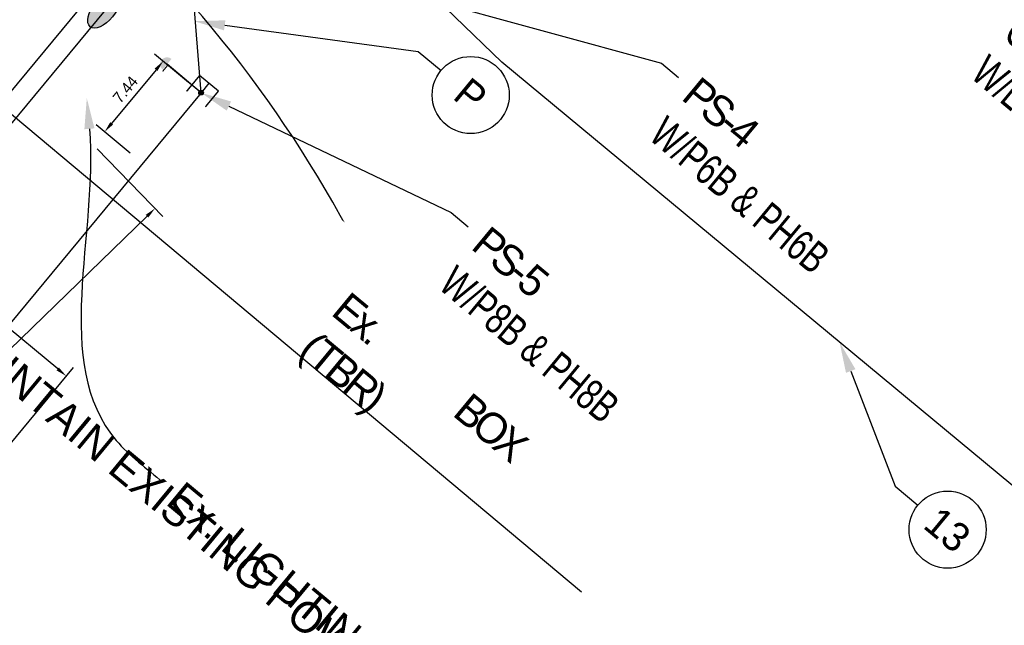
# Model space of a CAD drawing. Header units: feet. Extents: x 1412781 to 1443702, y 318545 to 330146.
# Tile 32 of 75: x 1438179 to 1438259, y 328953 to 329002. Entities that reach past the tile are written whole.
import ezdxf
from ezdxf import colors
from ezdxf.entities.mleader import LeaderData, LeaderLine
from ezdxf.enums import TextEntityAlignment as Align
from ezdxf.math import Vec2, Vec3

# ---------------------------------------------------------------- set-up
doc = ezdxf.new("R2010")
doc.units = ezdxf.units.FT
doc.header["$MEASUREMENT"] = 0
doc.linetypes.add('DASHED2', pattern=[0.375, 0.25, -0.125])
for name, color, linetype in [('MD_P_CLEAR_ZONE', 6, 'Continuous'), ('SG_P_Conduit', 1, 'Continuous'), ('SG_P_Foundation', 61, 'Continuous'), ('SG_P_Heads', 2, 'Continuous'), ('SG_P_Poles', 4, 'Continuous'), ('SG_P_Text', 7, 'Continuous'), ('T-CONDUIT-TXT', 4, 'Continuous')]:
    doc.layers.add(name, color=color, linetype=linetype)
for name, color, linetype, plot in [('SC_Scratch2_Stations', 7, 'Continuous', False), ('SC_Scratch3_Clearance', 7, 'Continuous', False), ('SC_Scratch5_Radar', 7, 'Continuous', False)]:
    doc.layers.add(name, color=color, linetype=linetype, plot=plot)
doc.styles.add('Slanted-Normal', font='font31.shx', dxfattribs={"height": 0.14})
doc.styles.get("Standard").update_dxf_attribs({"font": 'font31.shx'})
doc.dimstyles.new('COEC', dxfattribs={"dimscale": 13.9, "dimtxt": 0.18, "dimasz": 0.18, "dimexe": 0.18, "dimexo": 0.0625, "dimgap": 0.09, "dimtad": 1, "dimzin": 0, "dimdsep": 46, "dimtxsty": 'Standard', "dimcen": 0.09, "dimclrd": 256, "dimclre": 256, "dimclrt": 256, "dimaunit": 1, "dimadec": 4, "dimazin": 0, "dimtfac": 1, "dimtofl": 0, "dimtmove": 0, "dimatfit": 3, "dimfxl": 1, "dimtolj": 1, "dimtzin": 0, "dimlwd": -1, "dimlwe": -1, "dimarcsym": 0})

# ---------------------------------------------------------------- blocks, each defined once
blk = doc.blocks.new('A$C4E5052CF')
at = {"layer": 'SG_P_Heads'}
h = blk.add_hatch(color=256, dxfattribs=at)
edge = h.paths.add_edge_path()
edge.add_line((3.6, 0.56), (3.6, -0.56))
edge.add_ellipse((3.6, 0), major_axis=(-0.396, 0.396), ratio=0.999919, start_angle=134.99788, end_angle=314.9975)
blk.add_line((0, 0), (3.6, 0), dxfattribs=at)
blk = doc.blocks.new('A$C3A81685B')
at = {"layer": 'SG_P_Heads', "linetype": 'Continuous', "lineweight": 13}
for p, q in [((0, 0), (3.5, 0)), ((3.5, 0), (3.5, -3))]:
    blk.add_line(p, q, dxfattribs=at)
at = {"layer": 'SG_P_Heads', "linetype": 'Continuous', "lineweight": 0, "extrusion": (0, 0, -1)}
blk.add_solid([(-4.2, -3), (-2.8, -3), (-3.5, -4.4)], dxfattribs=at)
blk = doc.blocks.new('SGPED')
at = {"layer": 'SG_P_Poles'}
h = blk.add_hatch(color=256, dxfattribs=at)
h.dxf.hatch_style = 1
edge = h.paths.add_edge_path()
edge.add_arc((0, 0), 0.187, -89.27636, 90.72364)
edge.add_arc((0, 0), 0.187, 90.72364, 270.72364)
at = {"layer": 'SG_P_Foundation', "flags": 128}
blk.add_lwpolyline([(1.002, 0.998), (-0.998, 1.002), (-1.002, -0.998), (0.998, -1.002)], close=True, dxfattribs=at)
at = {"layer": 'SG_P_Poles'}
blk.add_circle((0, 0), 0.187, dxfattribs=at)
blk = doc.blocks.new('_TagCircle')
at = {"color": 0, "linetype": 'ByBlock', "lineweight": -2, "transparency": 16777216}
blk.add_circle((0, 0), 0.125, dxfattribs=at)
at = {"layer": 'T-CONDUIT-TXT', "color": 0, "transparency": 16777216}
blk.add_attdef('TAGNUMBER', text='', height=0.09375, dxfattribs=at).set_placement((0, -0.046875), align=Align.CENTER)
blk = doc.blocks.new('*D1137')
at = {"layer": 'Defpoints', "color": 0, "transparency": 16777216}
for p in [(1438101.181, 329041.096), (1438094.516, 329033.053), (1438176.256, 328965.315)]:
    blk.add_point(p, dxfattribs=at)
at = {"layer": 'SC_Scratch3_Clearance', "transparency": 16777216}
for p, q in [((1438094.716, 329033.294), (1438101.755, 329041.789)), ((1438182.228, 328973.932), (1438101.874, 329040.522)), ((1438176.456, 328965.555), (1438183.496, 328974.05))]:
    blk.add_line(p, q, dxfattribs=at)
for points in [[(1438101.97, 329040.637), (1438101.778, 329040.406), (1438101.181, 329041.096)], [(1438182.324, 328974.047), (1438182.133, 328973.816), (1438182.921, 328973.357)]]:
    blk.add_solid(points, dxfattribs=at)
at = {"layer": 'SC_Scratch3_Clearance', "transparency": 16777216, "insert": (1438142.625, 329007.92), "char_height": 0.9, "attachment_point": 5, "rotation": 320.35126}
blk.add_mtext('\\A1;106.16', dxfattribs=at)
blk = doc.blocks.new('*D1144')
at = {"layer": 'Defpoints', "color": 0, "transparency": 16777216}
for p in [(1438185.214, 328992.001), (1438103.212, 328912.538), (1438108.113, 328907.481)]:
    blk.add_point(p, dxfattribs=at)
at = {"layer": 'SC_Scratch3_Clearance', "transparency": 16777216}
for p, q in [((1438185.432, 328991.777), (1438190.741, 328986.298)), ((1438189.469, 328986.318), (1438108.759, 328908.107)), ((1438103.43, 328912.313), (1438108.739, 328906.834))]:
    blk.add_line(p, q, dxfattribs=at)
for points in [[(1438189.364, 328986.425), (1438189.573, 328986.21), (1438190.115, 328986.944)], [(1438108.655, 328908.215), (1438108.864, 328907.999), (1438108.113, 328907.481)]]:
    blk.add_solid(points, dxfattribs=at)
at = {"layer": 'SC_Scratch3_Clearance', "transparency": 16777216, "insert": (1438148.488, 328947.859), "char_height": 0.9, "attachment_point": 5, "rotation": 44.09929}
blk.add_mtext('\\A1;114.19', dxfattribs=at)
blk = doc.blocks.new('*D1151')
at = {"layer": 'Defpoints', "color": 0, "transparency": 16777216}
for p in [(1438193.081, 328996.956, 889.391), (1438186.024, 328993.142), (1438188.334, 328991.228, 889.391)]:
    blk.add_point(p, dxfattribs=at)
at = {"layer": 'SC_Scratch3_Clearance', "transparency": 16777216}
for p, q in [((1438192.84, 328997.156), (1438190.078, 328999.445)), ((1438190.197, 328998.178), (1438186.598, 328993.835)), ((1438188.094, 328991.428), (1438185.331, 328993.717))]:
    blk.add_line(p, q, dxfattribs=at)
for points in [[(1438190.081, 328998.273), (1438190.312, 328998.082), (1438190.771, 328998.871)], [(1438186.483, 328993.931), (1438186.714, 328993.74), (1438186.024, 328993.142)]]:
    blk.add_solid(points, dxfattribs=at)
at = {"layer": 'SC_Scratch3_Clearance', "transparency": 16777216, "insert": (1438187.705, 328996.581), "char_height": 0.9, "attachment_point": 5, "rotation": 50.35126}
blk.add_mtext('\\A1;7.44', dxfattribs=at)
blk = doc.blocks.new('*U1097')
at = {"layer": 'SG_P_Heads', "linetype": 'Continuous', "lineweight": 0}
h = blk.add_hatch(color=2, dxfattribs=at)
edge = h.paths.add_edge_path()
edge.add_ellipse((16.775, -0.069), major_axis=(1.78, 0), ratio=0.5, start_angle=0, end_angle=360)
at = {"layer": 'SG_P_Heads', "color": 2, "linetype": 'Continuous', "lineweight": 13}
blk.add_line((0, 0), (15, 0), dxfattribs=at)
at = {"layer": 'SG_P_Heads'}
blk.add_ellipse((16.775, -0.069), major_axis=(1.78, 0), ratio=0.5, dxfattribs=at)

msp = doc.modelspace()

# ---------------------------------------------------------------- linework, layer by layer
at = {"layer": 'MD_P_CLEAR_ZONE', "elevation": 890.285, "flags": 128}
for points in [[(1438184.059, 328998.201), (1438084.896, 329082.324)], [(1438181.472, 328995.151), (1438082.309, 329079.274)]]:
    msp.add_lwpolyline(points, dxfattribs=at)
at = {"layer": 'SC_Scratch5_Radar', "elevation": -0.269, "flags": 128}
msp.add_lwpolyline([(1438117.756, 328937.734), (1438188.856, 328867.415, 0.414214), (1438188.076, 329008.834), (1438117.756, 328937.734), (1438217.755, 328938.286)], format="xyb", dxfattribs=at)
at = {"layer": 'SG_P_Conduit', "elevation": 889.391, "flags": 128}
msp.add_lwpolyline([(1438193.85, 328996.313), (1438192.114, 329017.827)], dxfattribs=at)

# ---------------------------------------------------------------- block references
at = {"layer": 'SG_P_Heads', "xscale": -1, "rotation": 320.0910352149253}
for name in ['A$C3A81685B', 'A$C4E5052CF']:
    msp.add_blockref(name, (1438193.85, 328996.313, 889.391), dxfattribs=at)
at = {"layer": 'SG_P_Poles', "color": 30, "linetype": 'DASHED2', "rotation": 50.35125561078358}
msp.add_blockref('SGPED', (1438193.85, 328996.313, 889.391), dxfattribs=at)

# ---------------------------------------------------------------- next in the draw order: leaders
at = {"layer": 'SG_P_Text'}
ml = msp.add_multileader_mtext('Standard', dxfattribs=at)
ml.set_content('{\\W0.75;SP-2\\PCOMBINATION SIGNAL SUPPORT\\PW/LUMINAIRE#2 & #3}', color=256, style='Slanted-Normal')
ml.set_leader_properties(color=256, linetype='ByLayer', lineweight=-1)
ml.build(insert=Vec2(0, 0))
ml.multileader.update_dxf_attribs({"has_text_frame": 1, "dogleg_length": 0.06, "arrow_head_size": 2.5, "scale": 20})
ctx = ml.context
ctx.base_point, ctx.scale, ctx.char_height, ctx.arrow_head_size, ctx.landing_gap_size, ctx.plane_origin, ctx.plane_x_axis, ctx.plane_y_axis = Vec3(1438261.314, 329005.746, 888.827), 20, 2.5, 2.5, 1.2, Vec3(1438265.874, 329013.167, 888.827), Vec3(0.769971, -0.638079), Vec3(0.638079, 0.769971)
notes = []
notes.append((ctx, [(0, (1, 1, 0), (1438260.39, 329006.512, 888.827), (0.769971, -0.638079), 1.2, [(0, [(1438196.746, 329015.905, 888.827)], 0, [])])]))
ctx.mtext.insert, ctx.mtext.text_direction, ctx.mtext.width, ctx.mtext.flow_direction = Vec3(1438263.035, 329005.943, 888.827), Vec3(0.769971, -0.638079), 48.09068, 5
ctx.mtext.has_bg_fill, ctx.mtext.bg_color, ctx.mtext.bg_scale_factor, ctx.mtext.bg_transparency, ctx.mtext.use_window_bg_color = 1, -1027028792, 1.5, 0, 1
for ctx, leaders in notes:
    for number, flags, end, landing, length, lines in leaders:
        leader = LeaderData()
        leader.index, (leader.has_last_leader_line, leader.has_dogleg_vector, leader.attachment_direction) = number, flags
        leader.last_leader_point, leader.dogleg_vector, leader.dogleg_length = Vec3(end), Vec3(landing), length
        for number, points, colour, breaks in lines:
            line = LeaderLine()
            line.index, line.vertices, line.color, line.breaks = number, Vec3.list(points), colors.encode_raw_color(colour), breaks
            leader.lines.append(line)
        ctx.leaders.append(leader)

# ---------------------------------------------------------------- next in the draw order: leaders
ml = msp.add_multileader_mtext('Standard', dxfattribs=at)
ml.set_content('{\\T0.8;Ex. PULL BOX \\P(TBR)}', color=256, style='Slanted-Normal')
ml.set_leader_properties(color=256, linetype='ByLayer', lineweight=-1)
ml.build(insert=Vec2(0, 0))
ml.multileader.update_dxf_attribs({"dogleg_length": 0.09, "arrow_head_size": 2.5, "scale": 20})
ctx = ml.context
ctx.base_point, ctx.scale, ctx.char_height, ctx.arrow_head_size, ctx.landing_gap_size, ctx.plane_origin, ctx.plane_x_axis, ctx.plane_y_axis = Vec3(1438204.161, 328980.115, 890.22), 20, 2.5, 2.5, 1.2, Vec3(1438163.537, 329075.912, 890.22), Vec3(0.769971, -0.638079), Vec3(0.638079, 0.769971)
notes = []
notes.append((ctx, [(0, (1, 1, 0), (1438202.775, 328981.263, 890.22), (0.769971, -0.638079), 1.8, [(1, [(1438188.693, 328992.706, 890.22), (1438192.658, 328995.892, 890.22)], 0, [])])]))
ctx.mtext.insert, ctx.mtext.text_direction, ctx.mtext.flow_direction = Vec3(1438205.883, 328980.311, 890.22), Vec3(0.769971, -0.638079), 5
for ctx, leaders in notes:
    for number, flags, end, landing, length, lines in leaders:
        leader = LeaderData()
        leader.index, (leader.has_last_leader_line, leader.has_dogleg_vector, leader.attachment_direction) = number, flags
        leader.last_leader_point, leader.dogleg_vector, leader.dogleg_length = Vec3(end), Vec3(landing), length
        for number, points, colour, breaks in lines:
            line = LeaderLine()
            line.index, line.vertices, line.color, line.breaks = number, Vec3.list(points), colors.encode_raw_color(colour), breaks
            leader.lines.append(line)
        ctx.leaders.append(leader)

# ---------------------------------------------------------------- next in the draw order: leaders
ml = msp.add_multileader_mtext('Standard', dxfattribs=at)
ml.set_content('{\\T0.8;PS-4\\P\\W0.75;\\T1;W/P6B & PH6B}', color=256, style='Slanted-Normal')
ml.set_leader_properties(color=256, linetype='ByLayer', lineweight=-1)
ml.build(insert=Vec2(0, 0))
ml.multileader.update_dxf_attribs({"has_text_frame": 1, "dogleg_length": 0.09, "arrow_head_size": 2.5, "scale": 20})
ctx = ml.context
ctx.base_point, ctx.scale, ctx.char_height, ctx.arrow_head_size, ctx.landing_gap_size, ctx.plane_origin, ctx.plane_x_axis, ctx.plane_y_axis = Vec3(1438232.559, 328997.559), 20, 2.5, 2.5, 1.2, Vec3(1438173.531, 329083.201), Vec3(0.769971, -0.638079), Vec3(0.638079, 0.769971)
notes = []
notes.append((ctx, [(0, (1, 1, 0), (1438231.173, 328998.708), (0.769971, -0.638079), 1.8, [(0, [(1438189.746, 329010.105)], 0, [])])]))
ctx.mtext.insert, ctx.mtext.text_direction, ctx.mtext.flow_direction = Vec3(1438234.28, 328997.756), Vec3(0.769971, -0.638079), 5
ctx.mtext.has_bg_fill, ctx.mtext.bg_color, ctx.mtext.bg_scale_factor, ctx.mtext.bg_transparency, ctx.mtext.use_window_bg_color = 1, -1027028792, 1.5, 0, 1
for ctx, leaders in notes:
    for number, flags, end, landing, length, lines in leaders:
        leader = LeaderData()
        leader.index, (leader.has_last_leader_line, leader.has_dogleg_vector, leader.attachment_direction) = number, flags
        leader.last_leader_point, leader.dogleg_vector, leader.dogleg_length = Vec3(end), Vec3(landing), length
        for number, points, colour, breaks in lines:
            line = LeaderLine()
            line.index, line.vertices, line.color, line.breaks = number, Vec3.list(points), colors.encode_raw_color(colour), breaks
            leader.lines.append(line)
        ctx.leaders.append(leader)

# ---------------------------------------------------------------- next in the draw order: leaders
ml = msp.add_multileader_mtext('Standard', dxfattribs=at)
ml.set_content('{\\T0.8;PS-5\\P\\W0.75;\\T1;W/P8B & PH8B}', color=256, style='Slanted-Normal')
ml.set_leader_properties(color=256, linetype='ByLayer', lineweight=-1)
ml.build(insert=Vec2(0, 0))
ml.multileader.update_dxf_attribs({"has_text_frame": 1, "dogleg_length": 0.09, "arrow_head_size": 2.5, "scale": 20})
ctx = ml.context
ctx.base_point, ctx.scale, ctx.char_height, ctx.arrow_head_size, ctx.landing_gap_size, ctx.plane_origin, ctx.plane_x_axis, ctx.plane_y_axis = Vec3(1438215.507, 328985.456), 20, 2.5, 2.5, 1.2, Vec3(1438166.444, 329064.924), Vec3(0.769971, -0.638079), Vec3(0.638079, 0.769971)
notes = []
notes.append((ctx, [(0, (1, 1, 0), (1438214.121, 328986.604), (0.769971, -0.638079), 1.8, [(0, [(1438193.85, 328996.313)], 0, [])])]))
ctx.mtext.insert, ctx.mtext.text_direction, ctx.mtext.flow_direction = Vec3(1438217.228, 328985.652), Vec3(0.769971, -0.638079), 5
ctx.mtext.has_bg_fill, ctx.mtext.bg_color, ctx.mtext.bg_scale_factor, ctx.mtext.bg_transparency, ctx.mtext.use_window_bg_color = 1, -1027028792, 1.5, 0, 1
for ctx, leaders in notes:
    for number, flags, end, landing, length, lines in leaders:
        leader = LeaderData()
        leader.index, (leader.has_last_leader_line, leader.has_dogleg_vector, leader.attachment_direction) = number, flags
        leader.last_leader_point, leader.dogleg_vector, leader.dogleg_length = Vec3(end), Vec3(landing), length
        for number, points, colour, breaks in lines:
            line = LeaderLine()
            line.index, line.vertices, line.color, line.breaks = number, Vec3.list(points), colors.encode_raw_color(colour), breaks
            leader.lines.append(line)
        ctx.leaders.append(leader)

# ---------------------------------------------------------------- next in the draw order: leaders
ml = msp.add_multileader_block('Standard', dxfattribs=at)
ml.set_content('_TagCircle', color=256, scale=25)
ml.set_attribute('TAGNUMBER', 'P', width=0)
ml.set_leader_properties(color=256, linetype='ByLayer', lineweight=-1)
ml.build(insert=Vec2(0, 0))
ml.multileader.update_dxf_attribs({"has_text_frame": 1, "dogleg_length": 0.12, "arrow_head_size": 2.5, "scale": 20})
ctx = ml.context
ctx.base_point, ctx.scale, ctx.char_height, ctx.arrow_head_size, ctx.landing_gap_size, ctx.plane_origin, ctx.plane_x_axis, ctx.plane_y_axis = Vec3(1438213.3, 328998.119), 20, 2.5, 2.5, 2.5, Vec3(1438070.83, 329079.023), Vec3(0.769971, -0.638079), Vec3(0.638079, 0.769971)
notes = []
notes.append((ctx, [(1, (1, 1, 0), (1438211.452, 328999.65), (0.769971, -0.638079), 2.4, [(0, [(1438193.287, 329002.112)], 0, [])])]))
ctx.block.insert, ctx.block.rotation = Vec3(1438215.706, 328996.125), 5.591184
for ctx, leaders in notes:
    for number, flags, end, landing, length, lines in leaders:
        leader = LeaderData()
        leader.index, (leader.has_last_leader_line, leader.has_dogleg_vector, leader.attachment_direction) = number, flags
        leader.last_leader_point, leader.dogleg_vector, leader.dogleg_length = Vec3(end), Vec3(landing), length
        for number, points, colour, breaks in lines:
            line = LeaderLine()
            line.index, line.vertices, line.color, line.breaks = number, Vec3.list(points), colors.encode_raw_color(colour), breaks
            leader.lines.append(line)
        ctx.leaders.append(leader)

# ---------------------------------------------------------------- next in the draw order: leaders
ml = msp.add_multileader_mtext('Standard', dxfattribs=at)
ml.set_content('{\\W0.75;SP-1\\PCOMBINATION SIGNAL SUPPORT\\PW/LUMINAIRE#1\\PW/INTERCONNECT RADIO\\PW/P4A & PH4A\\PW/4C}', color=256, style='Slanted-Normal')
ml.set_leader_properties(color=256, linetype='ByLayer', lineweight=-1)
ml.build(insert=Vec2(0, 0))
ml.multileader.update_dxf_attribs({"has_text_frame": 1, "dogleg_length": 0.06, "arrow_head_size": 2.5, "scale": 20})
ctx = ml.context
ctx.base_point, ctx.scale, ctx.char_height, ctx.arrow_head_size, ctx.landing_gap_size, ctx.plane_origin, ctx.plane_x_axis, ctx.plane_y_axis = Vec3(1438397.444, 328823.485, 912.058), 20, 2.5, 2.5, 1.2, Vec3(1438397.201, 328850.647, 912.058), Vec3(0.769971, -0.638079), Vec3(0.638079, 0.769971)
ctx.text_align_type = 2
notes = []
notes.append((ctx, [(1, (1, 1, 0), (1438433.249, 328793.813, 912.058), (-0.769971, 0.638079), 1.2, [(0, [(1438457.001, 328775.473, 912.058)], 0, [])])]))
ctx.mtext.insert, ctx.mtext.text_direction, ctx.mtext.width, ctx.mtext.alignment, ctx.mtext.flow_direction = Vec3(1438432.199, 328796.307, 912.058), Vec3(0.769971, -0.638079), 43.02599, 3, 5
ctx.mtext.has_bg_fill, ctx.mtext.bg_color, ctx.mtext.bg_scale_factor, ctx.mtext.bg_transparency, ctx.mtext.use_window_bg_color = 1, -1027028792, 1.5, 0, 1
for ctx, leaders in notes:
    for number, flags, end, landing, length, lines in leaders:
        leader = LeaderData()
        leader.index, (leader.has_last_leader_line, leader.has_dogleg_vector, leader.attachment_direction) = number, flags
        leader.last_leader_point, leader.dogleg_vector, leader.dogleg_length = Vec3(end), Vec3(landing), length
        for number, points, colour, breaks in lines:
            line = LeaderLine()
            line.index, line.vertices, line.color, line.breaks = number, Vec3.list(points), colors.encode_raw_color(colour), breaks
            leader.lines.append(line)
        ctx.leaders.append(leader)

# ---------------------------------------------------------------- next in the draw order: leaders
ml = msp.add_multileader_mtext('Standard', dxfattribs=at)
ml.set_content('{\\W0.75;SP-2\\PCOMBINATION SIGNAL SUPPORT\\PW/LUMINAIRE#2\\PW/P2B & PH2B}', color=256, style='Slanted-Normal')
ml.set_leader_properties(color=256, linetype='ByLayer', lineweight=-1)
ml.build(insert=Vec2(0, 0))
ml.multileader.update_dxf_attribs({"has_text_frame": 1, "dogleg_length": 0.06, "arrow_head_size": 2.5, "scale": 20})
ctx = ml.context
ctx.base_point, ctx.scale, ctx.char_height, ctx.arrow_head_size, ctx.landing_gap_size, ctx.plane_origin, ctx.plane_x_axis, ctx.plane_y_axis = Vec3(1438311.921, 328716.751, 888.072), 20, 2.5, 2.5, 1.2, Vec3(1438316.481, 328724.171, 888.072), Vec3(0.769971, -0.638079), Vec3(0.638079, 0.769971)
ctx.text_align_type = 2
notes = []
notes.append((ctx, [(1, (1, 1, 0), (1438347.726, 328687.079, 888.072), (-0.769971, 0.638079), 1.2, [(0, [(1438373.089, 328660.11, 888.072)], 0, [])])]))
ctx.mtext.insert, ctx.mtext.text_direction, ctx.mtext.width, ctx.mtext.alignment, ctx.mtext.flow_direction = Vec3(1438346.676, 328689.573, 888.072), Vec3(0.769971, -0.638079), 48.09068, 3, 5
ctx.mtext.has_bg_fill, ctx.mtext.bg_color, ctx.mtext.bg_scale_factor, ctx.mtext.bg_transparency, ctx.mtext.use_window_bg_color = 1, -1027028792, 1.5, 0, 1
for ctx, leaders in notes:
    for number, flags, end, landing, length, lines in leaders:
        leader = LeaderData()
        leader.index, (leader.has_last_leader_line, leader.has_dogleg_vector, leader.attachment_direction) = number, flags
        leader.last_leader_point, leader.dogleg_vector, leader.dogleg_length = Vec3(end), Vec3(landing), length
        for number, points, colour, breaks in lines:
            line = LeaderLine()
            line.index, line.vertices, line.color, line.breaks = number, Vec3.list(points), colors.encode_raw_color(colour), breaks
            leader.lines.append(line)
        ctx.leaders.append(leader)

# ---------------------------------------------------------------- next in the draw order: linework, layer by layer
at = {"layer": 'SC_Scratch2_Stations', "flags": 128}
for points in [[(1438196.746, 329015.905), (1438122.135, 328925.872)], [(1438190.514, 329009.465), (1438189.746, 329010.105), (1438120.834, 328926.95)], [(1438194.489, 328997.085), (1438193.85, 328996.313), (1438130.043, 328919.318)]]:
    msp.add_lwpolyline(points, dxfattribs=at)
at = {"layer": 'SC_Scratch3_Clearance', "elevation": 889.778, "flags": 128}
msp.add_lwpolyline([(1438224.687, 328955.854), (1438109.696, 329052.171)], dxfattribs=at)
at = {"layer": 'SC_Scratch5_Radar'}
for centre, radius in [((1438025.281, 329015.854, 0.002), 309), ((1438170.707, 328959.088, 889.391), 155), ((1438514.686, 328677.367), 309)]:
    msp.add_circle(centre, radius, dxfattribs=at)
at = {"layer": 'SC_Scratch5_Radar', "color": 2}
msp.add_circle((1438170.707, 328959.088, 889.391), 165, dxfattribs=at)
at = {"layer": 'SC_Scratch5_Radar'}
for centre, start, end in [((1438390.233, 328703.697), 53.482135, 207.880606), ((1438170.707, 328959.088, 889.391), 233.482135, 27.880606)]:
    msp.add_arc(centre, 625, start, end, dxfattribs=at)
at = {"layer": 'SG_P_Conduit', "flags": 128}
msp.add_lwpolyline([(1438443.649, 328801.609), (1438431.044, 328822.444), (1438218.221, 328998.798), (1438199.171, 329017.197), (1438106.192, 329094.25)], dxfattribs=at)

# ---------------------------------------------------------------- next in the draw order: block references
at = {"layer": 'SG_P_Heads', "rotation": 230.3512555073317}
msp.add_blockref('*U1097', (1438196.746, 329015.905), dxfattribs=at)

# ---------------------------------------------------------------- next in the draw order: dimensions: what is measured, and where the dimension line sits
at = {"layer": 'SC_Scratch3_Clearance'}
for p1, p2, distance, picture, middle in [((1438176.256, 328965.315), (1438094.516, 329033.053), -10.445, '*D1137', (1438142.625, 329007.92)), ((1438193.081, 328996.956, 889.391), (1438188.334, 328991.228, 889.391), -3, '*D1151', (1438187.705, 328996.581)), ((1438185.214, 328992.001), (1438103.212, 328912.538), 7.042, '*D1144', (1438148.488, 328947.859))]:
    dim = msp.add_aligned_dim(p1=p1, p2=p2, distance=distance, dimstyle='COEC', override={"dimscale": 5}, dxfattribs=at)
    dim.commit()
    dim.dimension.update_dxf_attribs({"geometry": picture, "text_midpoint": middle})

# ---------------------------------------------------------------- next in the draw order: leaders
at = {"layer": 'SG_P_Text'}
ml = msp.add_multileader_mtext('Standard', dxfattribs=at)
ml.set_content('{\\T0.8;Ex. PULLBOX (TBR)}', color=256, style='Slanted-Normal')
ml.set_leader_properties(color=256, linetype='ByLayer', lineweight=-1)
ml.build(insert=Vec2(0, 0))
ml.multileader.update_dxf_attribs({"dogleg_length": 0.09, "arrow_head_size": 2.5, "scale": 20})
ctx = ml.context
ctx.base_point, ctx.scale, ctx.char_height, ctx.arrow_head_size, ctx.landing_gap_size, ctx.plane_origin, ctx.plane_x_axis, ctx.plane_y_axis = Vec3(1438264.219, 328941.492, 888.72), 20, 2.5, 2.5, 1.2, Vec3(1438202.826, 328961.826, 888.72), Vec3(0.769971, -0.638079), Vec3(0.638079, 0.769971)
ctx.text_align_type = 2
notes = []
notes.append((ctx, [(1, (1, 1, 0), (1438288.981, 328920.971, 888.72), (-0.769971, 0.638079), 1.8, [(0, [(1438291.318, 328909.823, 888.72)], 0, [])])]))
ctx.mtext.insert, ctx.mtext.text_direction, ctx.mtext.width, ctx.mtext.alignment, ctx.mtext.flow_direction = Vec3(1438287.469, 328923.848, 888.72), Vec3(0.769971, -0.638079), 29.39481, 3, 5
ml = msp.add_multileader_mtext('Standard', dxfattribs=at)
ml.set_content('Ex. LIGHTING CONDUIT (TBABO)', color=256, style='Slanted-Normal')
ml.set_leader_properties(color=256, linetype='ByLayer', lineweight=-1)
ml.build(insert=Vec2(0, 0))
ml.multileader.update_dxf_attribs({"leader_type": 2, "dogleg_length": 0.09, "arrow_head_size": 2.5, "scale": 20})
ctx = ml.context
ctx.base_point, ctx.scale, ctx.char_height, ctx.arrow_head_size, ctx.landing_gap_size, ctx.plane_origin, ctx.plane_x_axis, ctx.plane_y_axis = Vec3(1438385.442, 328778.229), 20, 2.5, 2.5, 1.2, Vec3(1438319.776, 328875.846), Vec3(0.769971, -0.638079), Vec3(0.638079, 0.769971)
ctx.text_align_type = 2
notes.append((ctx, [(1, (1, 1, 0), (1438412.86, 328755.508), (-0.769971, 0.638079), 1.8, [(0, [(1438455.358, 328777.056), (1438418.293, 328759.555)], 0, [])])]))
ctx.mtext.insert, ctx.mtext.text_direction, ctx.mtext.width, ctx.mtext.alignment, ctx.mtext.flow_direction = Vec3(1438411.348, 328758.384), Vec3(0.769971, -0.638079), 38.79747, 3, 5
ml = msp.add_multileader_mtext('Standard', dxfattribs=at)
ml.set_content('Ex. STRAIN POLE (TBR)', color=256, style='Slanted-Normal')
ml.set_leader_properties(color=256, linetype='ByLayer', lineweight=-1)
ml.build(insert=Vec2(0, 0))
ml.multileader.update_dxf_attribs({"dogleg_length": 0.09, "arrow_head_size": 2.5, "scale": 20})
ctx = ml.context
ctx.base_point, ctx.scale, ctx.char_height, ctx.arrow_head_size, ctx.landing_gap_size, ctx.plane_origin, ctx.plane_x_axis, ctx.plane_y_axis = Vec3(1438494.465, 328727.73), 20, 2.5, 2.5, 1.2, Vec3(1438433.947, 328823.948), Vec3(0.769971, -0.638079), Vec3(0.638079, 0.769971)
ctx.text_align_type = 2
notes.append((ctx, [(1, (1, 1, 0), (1438513.526, 328711.934), (-0.769971, 0.638079), 1.8, [(0, [(1438538.584, 328717.711)], 0, [])])]))
ctx.mtext.insert, ctx.mtext.text_direction, ctx.mtext.width, ctx.mtext.alignment, ctx.mtext.flow_direction = Vec3(1438512.014, 328714.81), Vec3(0.769971, -0.638079), 29.45487, 3, 5
ml = msp.add_multileader_mtext('Standard', dxfattribs=at)
ml.set_content('Ex. POWER FEED TO BE TEMP. ADJUSTED TO MAINTAIN EXISTING POWER SERVICE', color=256, style='Slanted-Normal')
ml.set_leader_properties(color=256, linetype='ByLayer', lineweight=-1)
ml.build(insert=Vec2(0, 0))
ml.multileader.update_dxf_attribs({"leader_type": 2, "dogleg_length": 0.09, "arrow_head_size": 2.5, "scale": 20})
ctx = ml.context
ctx.base_point, ctx.scale, ctx.char_height, ctx.arrow_head_size, ctx.landing_gap_size, ctx.plane_origin, ctx.plane_x_axis, ctx.plane_y_axis = Vec3(1438114.951, 329026.28), 20, 2.5, 2.5, 1.2, Vec3(1438049.285, 329123.897), Vec3(0.769971, -0.638079), Vec3(0.638079, 0.769971)
notes.append((ctx, [(0, (1, 1, 0), (1438113.565, 329027.429), (0.769971, -0.638079), 1.8, [(0, [(1438096.924, 329074.827), (1438111.422, 329047.919)], 0, [])])]))
ctx.mtext.insert, ctx.mtext.text_direction, ctx.mtext.width, ctx.mtext.flow_direction = Vec3(1438116.673, 329026.477), Vec3(0.769971, -0.638079), 38.79747, 5
ml = msp.add_multileader_mtext('Standard', dxfattribs=at)
ml.set_content('Ex. STRAIN POLE (TBR)', color=256, style='Slanted-Normal')
ml.set_leader_properties(color=256, linetype='ByLayer', lineweight=-1)
ml.build(insert=Vec2(0, 0))
ml.multileader.update_dxf_attribs({"dogleg_length": 0.09, "arrow_head_size": 2.5, "scale": 20})
ctx = ml.context
ctx.base_point, ctx.scale, ctx.char_height, ctx.arrow_head_size, ctx.landing_gap_size, ctx.plane_origin, ctx.plane_x_axis, ctx.plane_y_axis = Vec3(1438119.512, 329043.719), 20, 2.5, 2.5, 1.2, Vec3(1438053.846, 329141.337), Vec3(0.769971, -0.638079), Vec3(0.638079, 0.769971)
notes.append((ctx, [(0, (1, 1, 0), (1438118.126, 329044.868), (0.769971, -0.638079), 1.8, [(0, [(1438107.964, 329066.88)], 0, [])])]))
ctx.mtext.insert, ctx.mtext.text_direction, ctx.mtext.width, ctx.mtext.flow_direction = Vec3(1438121.233, 329043.916), Vec3(0.769971, -0.638079), 29.45487, 5
ml = msp.add_multileader_mtext('Standard', dxfattribs=at)
ml.set_content('Ex. LIGHTING CONDUIT (TBA)', color=256, style='Slanted-Normal')
ml.set_leader_properties(color=256, linetype='ByLayer', lineweight=-1)
ml.build(insert=Vec2(0, 0))
ml.multileader.update_dxf_attribs({"leader_type": 2, "dogleg_length": 0.09, "arrow_head_size": 2.5, "scale": 20})
ctx = ml.context
ctx.base_point, ctx.scale, ctx.char_height, ctx.arrow_head_size, ctx.landing_gap_size, ctx.plane_origin, ctx.plane_x_axis, ctx.plane_y_axis = Vec3(1438190.762, 328964.758), 20, 2.5, 2.5, 1.2, Vec3(1438125.096, 329062.376), Vec3(0.769971, -0.638079), Vec3(0.638079, 0.769971)
notes.append((ctx, [(0, (1, 1, 0), (1438189.376, 328965.907), (0.769971, -0.638079), 1.8, [(0, [(1438184.582, 328995.883), (1438186.964, 328968.147)], 0, [])])]))
ctx.mtext.insert, ctx.mtext.text_direction, ctx.mtext.width, ctx.mtext.flow_direction = Vec3(1438192.484, 328964.955), Vec3(0.769971, -0.638079), 38.79747, 5
ml = msp.add_multileader_mtext('Standard', dxfattribs=at)
ml.set_content('Ex. STRAIN POLE (TBR)', color=256, style='Slanted-Normal')
ml.set_leader_properties(color=256, linetype='ByLayer', lineweight=-1)
ml.build(insert=Vec2(0, 0))
ml.multileader.update_dxf_attribs({"dogleg_length": 0.09, "arrow_head_size": 2.5, "scale": 20})
ctx = ml.context
ctx.base_point, ctx.scale, ctx.char_height, ctx.arrow_head_size, ctx.landing_gap_size, ctx.plane_origin, ctx.plane_x_axis, ctx.plane_y_axis = Vec3(1438032.298, 328973.31), 20, 2.5, 2.5, 1.2, Vec3(1437986.896, 329082.667), Vec3(0.769971, -0.638079), Vec3(0.638079, 0.769971)
notes.append((ctx, [(0, (1, 1, 0), (1438030.912, 328974.458), (0.769971, -0.638079), 1.8, [(0, [(1438001.954, 328980.269)], 0, [])])]))
ctx.mtext.insert, ctx.mtext.text_direction, ctx.mtext.width, ctx.mtext.flow_direction = Vec3(1438034.019, 328973.507), Vec3(0.769971, -0.638079), 29.45487, 5
ml = msp.add_multileader_block('Standard', dxfattribs=at)
ml.set_content('_TagCircle', color=256, scale=25)
ml.set_attribute('TAGNUMBER', '13', width=0)
ml.set_leader_properties(color=256, linetype='ByLayer', lineweight=-1)
ml.build(insert=Vec2(0, 0))
ml.multileader.update_dxf_attribs({"has_text_frame": 1, "dogleg_length": 0.12, "arrow_head_size": 2.5, "scale": 20})
ctx = ml.context
ctx.base_point, ctx.scale, ctx.char_height, ctx.arrow_head_size, ctx.landing_gap_size, ctx.plane_origin, ctx.plane_x_axis, ctx.plane_y_axis = Vec3(1438251.964, 328962.907), 20, 2.5, 2.5, 2.5, Vec3(1438123.159, 329053.009), Vec3(0.769971, -0.638079), Vec3(0.638079, 0.769971)
notes.append((ctx, [(1, (1, 1, 0), (1438250.116, 328964.439), (0.769971, -0.638079), 2.4, [(0, [(1438245.616, 328976.098)], 0, [])])]))
ctx.block.insert, ctx.block.rotation = Vec3(1438254.37, 328960.913), 5.591184
for ctx, leaders in notes:
    for number, flags, end, landing, length, lines in leaders:
        leader = LeaderData()
        leader.index, (leader.has_last_leader_line, leader.has_dogleg_vector, leader.attachment_direction) = number, flags
        leader.last_leader_point, leader.dogleg_vector, leader.dogleg_length = Vec3(end), Vec3(landing), length
        for number, points, colour, breaks in lines:
            line = LeaderLine()
            line.index, line.vertices, line.color, line.breaks = number, Vec3.list(points), colors.encode_raw_color(colour), breaks
            leader.lines.append(line)
        ctx.leaders.append(leader)

doc.saveas('drawing.dxf')
